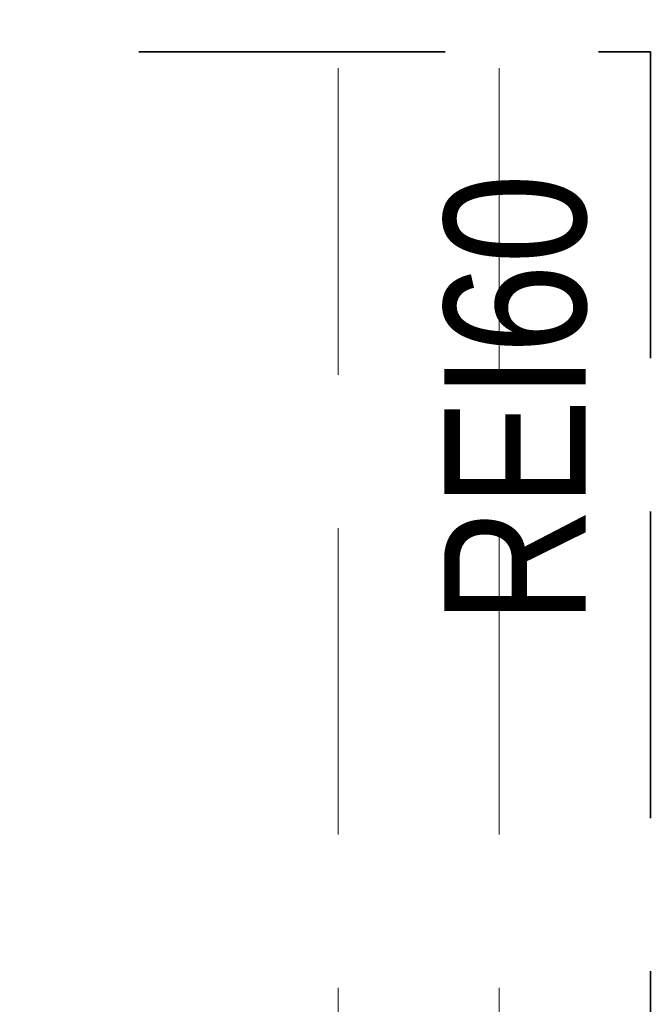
# Model space of a CAD drawing. Header units: centimetres. Extents: x -1253 to 21770, y -8842 to 3590.
# Tile 56 of 120: x -675 to -577, y 1680 to 1833. Entities that reach past the tile are written whole.
import ezdxf

# ---------------------------------------------------------------- set-up
doc = ezdxf.new("R2010")
doc.units = ezdxf.units.CM
doc.linetypes.add('Hidden', pattern=[71.4375, 47.625, -23.8125])
doc.linetypes.add('Ukryte', pattern=[71.438, 47.625, -23.813])
for name, color, linetype, lineweight in [('A-DETL', 90, 'Continuous', 9), ('A-DETL-HDLN', 90, 'Ukryte', 9), ('G-ANNO-TEXT', 231, 'Continuous', 13)]:
    doc.layers.add(name, color=color, linetype=linetype, lineweight=lineweight)
doc.styles.add('Arial Narrow', font='ARIALN.TTF', dxfattribs={"height": 22})

msp = doc.modelspace()

# ---------------------------------------------------------------- linework, layer by layer
at = {"layer": 'A-DETL', "linetype": 'Hidden', "lineweight": 35}
for p, q in [((-1227.62, 1828.33), (-576.62, 1828.33)), ((-576.62, 1828.33), (-576.62, 1388.83))]:
    msp.add_line(p, q, dxfattribs=at)
at = {"layer": 'A-DETL-HDLN'}
for p, q in [((-625.12, 420.83), (-625.12, 2793.33)), ((-600.12, 420.83), (-600.12, 2793.33))]:
    msp.add_line(p, q, dxfattribs=at)

# ---------------------------------------------------------------- texts
at = {"layer": 'G-ANNO-TEXT', "color": 1, "insert": (-608.66, 1739.36), "char_height": 22, "width": 70.195, "attachment_point": 1, "rotation": 90, "line_spacing_factor": 0.949189, "style": 'Arial Narrow'}
msp.add_mtext('\\pxt5.77273,11.54545,17.31818,23.09091,28.86364,34.63636,40.40909,46.18182,51.95455,57.72727,63.5,69.27273,75.04545,80.81818,86.59091,92.36364,98.13636,103.90909,109.68182,115.45455,121.22727,127,132.77273,138.54545,144.31818,150.09091,155.86364,161.63636,167.40909,173.18182,178.95455,184.72727;{REI60}', dxfattribs=at)

doc.saveas('drawing.dxf')
